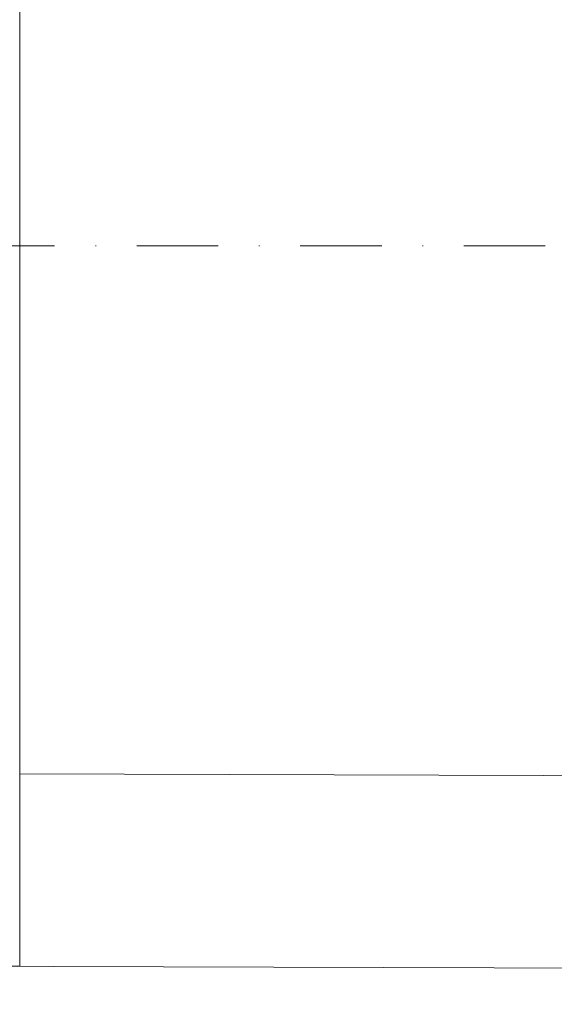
# Model space of a CAD drawing. Header units: centimetres. Extents: x -122 to 72759, y 3298 to 43172.
# Tile 33 of 243: x 34723 to 34807, y 11105 to 11259. Entities that reach past the tile are written whole.
import ezdxf

# ---------------------------------------------------------------- set-up
doc = ezdxf.new("R2010")
doc.units = ezdxf.units.CM
doc.header["$MEASUREMENT"] = 0
doc.linetypes.add('DASHDOT', pattern=[25.4, 12.7, -6.35, 0, -6.35])
for name, color, linetype, lineweight in [('0-OSIE', 7, 'DASHDOT', 5), ('_ nowe meble', 7, 'Continuous', 5), ('wymiarowanie', 7, 'Continuous', 5), ('ZZZ_Xref', 7, 'Continuous', 5)]:
    doc.layers.add(name, color=color, linetype=linetype, lineweight=lineweight)

# ---------------------------------------------------------------- blocks, each defined once
blk = doc.blocks.new('G$CA1DC9C89')
at = {"layer": '0-OSIE', "lineweight": 5}
blk.add_lwpolyline([(-236.1, 608.09), (4272.37, 608.09)], dxfattribs=at)
at = {"layer": '_ nowe meble', "lineweight": 5, "ltscale": 0.5}
for points in [[(162.24, 764.75), (77.15, 765.38), (77.15, 495.81), (65.14, 495.81), (65.14, 465.82), (53.15, 465.82), (53.16, 56.24), (4727.78, 55.45)], [(77.15, 765.38), (77.15, 525.8), (305.83, 525.07)], [(77.15, 765.38), (77.15, 525.8)], [(65.14, 495.81), (305.82, 495.07)]]:
    blk.add_lwpolyline(points, dxfattribs=at)
at = {"layer": 'wymiarowanie', "lineweight": 5, "ltscale": 0.5}
blk.add_lwpolyline([(2759.45, 55.45), (2759.45, 15.45), (1725.13, 15.45), (1725.13, 3.45), (1437.13, 3.54), (1437.13, -8.46), (957.13, -8.46), (957.13, 3.49), (1.15, 3.49), (1.15, 633.82), (13.15, 633.82), (13.15, 645.82), (25.15, 645.82), (25.14, 705.82), (37.13, 705.82), (36.77, 764.65), (77.15, 765.38), (77.15, 495.81), (65.14, 495.82), (65.14, 465.82), (53.14, 465.82), (53.15, 55.54)], close=True, dxfattribs=at)

msp = doc.modelspace()

# ---------------------------------------------------------------- block references
at = {"layer": 'ZZZ_Xref'}
msp.add_blockref('G$CA1DC9C89', (34646.15529, 10615.38849), dxfattribs=at)

doc.saveas('drawing.dxf')
